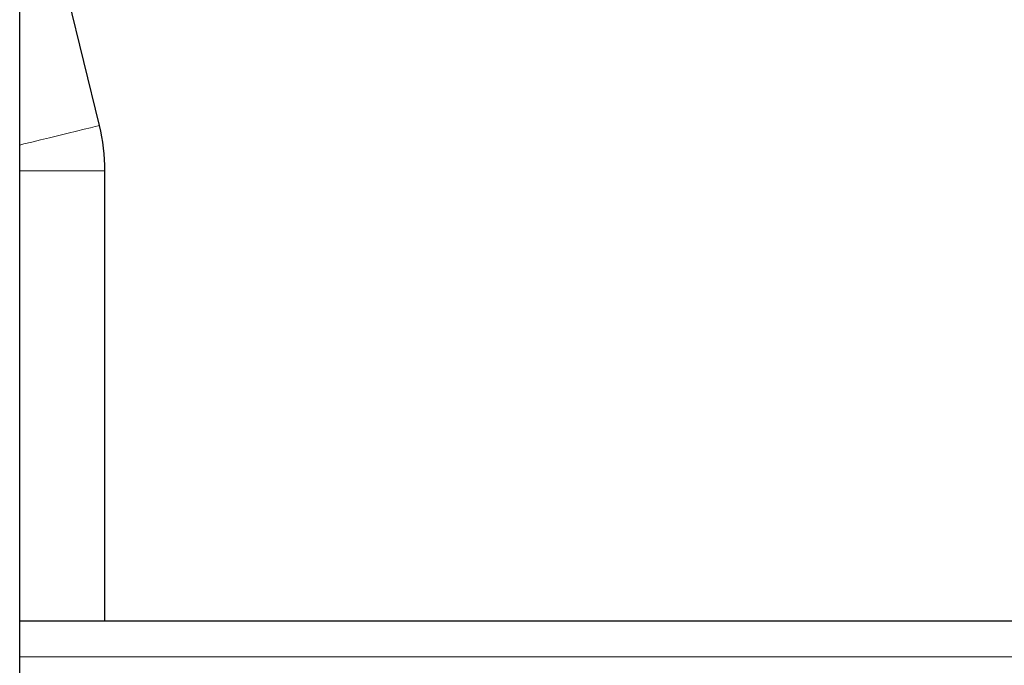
# Paper-space layout 'Blatt3' of a CAD drawing. Header units: millimetres. Extents: x 5 to 418, y 2 to 292.
# Tile 77 of 93: x 315 to 347, y 113 to 133. Entities that reach past the tile are written whole.
import ezdxf

# ---------------------------------------------------------------- set-up
doc = ezdxf.new("R2010")
doc.units = ezdxf.units.MM

psp = doc.layouts.new('Blatt3')

# ---------------------------------------------------------------- linework, layer by layer
at = {"color": 7, "linetype": 'Continuous', "lineweight": 25}
for p, q in [((315.4822, 100.1063), (315.4822, 260.1063)), ((318.0008, 129.9136), (316.2657, 136.9851)), ((318.1643, 114.273), (318.1736, 128.4799)), ((315.4822, 114.273), (377.1489, 114.273))]:
    psp.add_line(p, q, dxfattribs=at)
at = {"color": 7, "linetype": 'Continuous', "lineweight": 18}
for p, q in [((318.1736, 128.4799), (315.4822, 128.4817)), ((315.4822, 113.1397), (377.1489, 113.1397))]:
    psp.add_line(p, q, dxfattribs=at)
at = {"color": 7, "linetype": 'Continuous', "lineweight": 18, "flags": 128}
psp.add_lwpolyline([(318.0008, 129.9136), (318.0001, 129.9134), (317.9613, 129.9039), (317.8645, 129.8802), (317.7137, 129.8432), (317.5149, 129.7944), (317.2764, 129.7359), (317.008, 129.67), (316.7205, 129.5995), (316.4258, 129.5272), (316.1359, 129.4561), (315.8628, 129.3891), (315.6175, 129.3289), (315.4822, 129.2957)], dxfattribs=at)
at = {"color": 7, "linetype": 'Continuous', "lineweight": 25}
psp.add_arc((312.1736, 128.4838), 6, 359.96258, 13.78579, dxfattribs=at)

doc.saveas('drawing.dxf')
